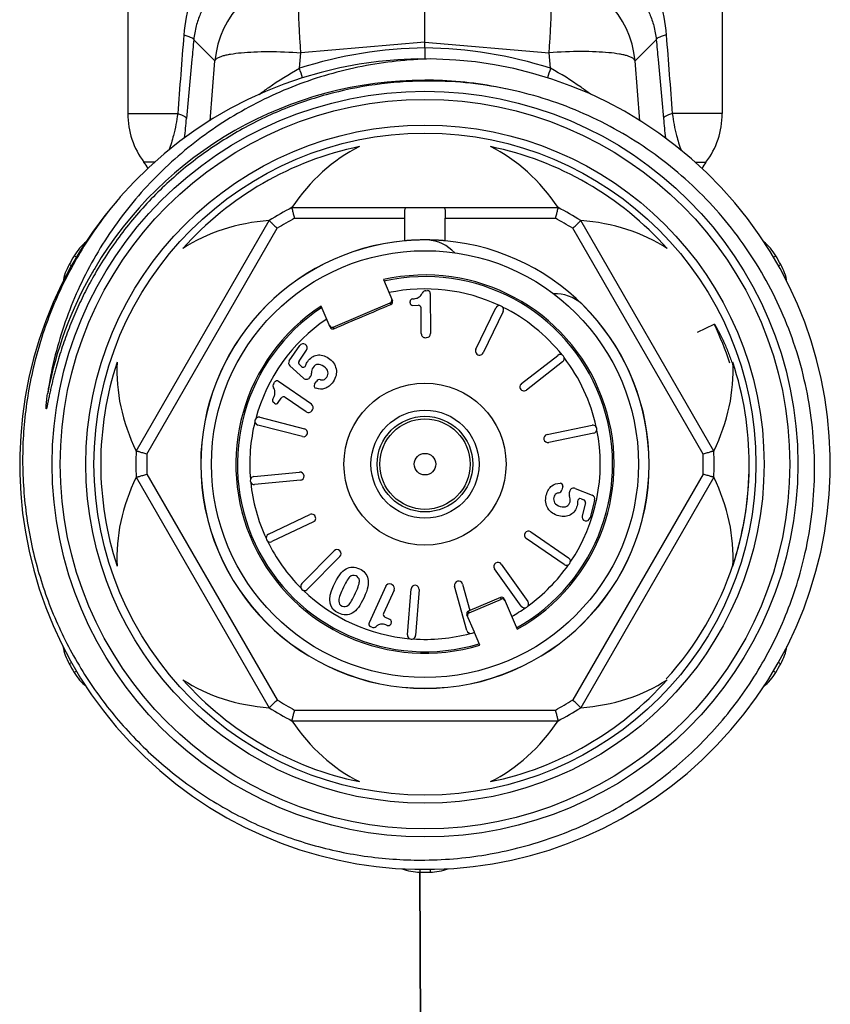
# Model space of a CAD drawing. Header units: millimetres. Extents: x 14365 to 105143, y -126377 to -22383.
# Tile 169 of 191: x 78651 to 78681, y -123341 to -123304. Entities that reach past the tile are written whole.
import ezdxf

# ---------------------------------------------------------------- set-up
doc = ezdxf.new("R2010")
doc.units = ezdxf.units.MM
doc.layers.add('UT_SCHÉMA_PŘÍVOD', color=10, linetype='Continuous', lineweight=35)

msp = doc.modelspace()

# ---------------------------------------------------------------- linework, layer by layer
at = {"color": 0, "linetype": 'Continuous', "lineweight": -2}
for p, q in [((78654.54, -123300.463), (78654.54, -123307.547)), ((78676.54, -123300.463), (78676.54, -123307.547)), ((78665.54, -123304.899), (78665.54, -123302.02)), ((78657.767, -123305.59), (78656.983, -123304.81)), ((78665.54, -123304.899), (78660.946, -123305.29)), ((78665.54, -123305.116), (78665.54, -123304.899)), ((78665.54, -123304.899), (78670.135, -123305.29)), ((78673.314, -123305.59), (78674.098, -123304.81)), ((78660.899, -123305.869), (78660.946, -123305.29)), ((78665.54, -123305.116), (78665.54, -123305.519)), ((78670.182, -123305.869), (78670.135, -123305.29)), ((78657.586, -123307.809), (78657.767, -123305.59)), ((78673.495, -123307.809), (78673.314, -123305.59)), ((78654.54, -123307.547), (78656.387, -123307.547)), ((78676.54, -123307.547), (78674.694, -123307.547)), ((78655.534, -123309.347), (78655.14, -123309.347)), ((78675.541, -123309.347), (78675.94, -123309.347)), ((78660.617, -123311.019), (78670.464, -123311.019)), ((78660.716, -123311.419), (78664.792, -123311.419)), ((78664.792, -123312.253), (78664.792, -123311.419)), ((78666.289, -123312.253), (78666.289, -123311.419)), ((78666.289, -123311.419), (78670.365, -123311.419)), ((78654.852, -123320.033), (78659.775, -123311.505)), ((78655.247, -123320.147), (78660.072, -123311.79)), ((78675.834, -123320.147), (78671.009, -123311.79)), ((78676.229, -123320.033), (78671.306, -123311.505)), ((78652.647, -123312.861), (78652.558, -123312.808)), ((78678.433, -123312.862), (78678.523, -123312.808)), ((78652.463, -123313.182), (78652.371, -123313.131)), ((78678.62, -123313.181), (78678.71, -123313.131)), ((78664, -123313.69), (78664.334, -123314.477)), ((78665.574, -123314.099), (78665.634, -123314.098)), ((78665.734, -123314.197), (78665.747, -123315.686)), ((78662.032, -123315.454), (78661.699, -123314.667)), ((78662.138, -123315.445), (78664.255, -123314.546)), ((78664.281, -123314.608), (78664.255, -123314.546)), ((78664.988, -123314.543), (78664.988, -123314.501)), ((78665.089, -123314.642), (78665.292, -123314.64)), ((78665.402, -123315.689), (78665.393, -123314.739)), ((78667.424, -123316.268), (78668.163, -123314.736)), ((78668.434, -123314.866), (78667.695, -123316.398)), ((78662.138, -123315.445), (78662.164, -123315.507)), ((78675.62, -123315.637), (78676.241, -123315.336)), ((78665.553, -123315.838), (78665.599, -123315.837)), ((78660.519, -123316.689), (78660.905, -123316.127)), ((78660.878, -123316.705), (78661.157, -123316.3)), ((78669.11, -123317.539), (78670.451, -123316.492)), ((78661.048, -123317.341), (78660.542, -123316.885)), ((78660.968, -123316.903), (78660.894, -123316.836)), ((78670.635, -123316.729), (78669.295, -123317.776)), ((78661.268, -123317.32), (78661.315, -123317.258)), ((78659.94, -123317.531), (78659.974, -123317.483)), ((78661.34, -123318.3), (78660.113, -123317.457)), ((78661.455, -123317.56), (78661.526, -123317.456)), ((78661.144, -123318.585), (78660.361, -123318.047)), ((78659.968, -123318.266), (78659.933, -123318.242)), ((78660.107, -123318.24), (78660.222, -123318.073)), ((78661.352, -123318.547), (78661.378, -123318.509)), ((78661.003, -123319.5), (78659.357, -123319.075)), ((78659.432, -123318.784), (78661.079, -123319.21)), ((78670.06, -123319.426), (78671.725, -123319.079)), ((78671.786, -123319.373), (78670.121, -123319.719)), ((78655.247, -123320.89), (78660.072, -123329.247)), ((78659.207, -123320.978), (78660.9, -123320.815)), ((78675.834, -123320.89), (78671.009, -123329.247)), ((78654.852, -123321.005), (78659.775, -123329.533)), ((78660.929, -123321.114), (78659.236, -123321.277)), ((78676.229, -123321.005), (78671.306, -123329.533)), ((78670.641, -123321.349), (78670.61, -123321.471)), ((78670.899, -123321.511), (78670.876, -123321.585)), ((78671.099, -123321.416), (78671.73, -123321.671)), ((78671.324, -123321.8), (78671.416, -123321.837)), ((78671.476, -123321.955), (78671.352, -123322.431)), ((78671.819, -123321.848), (78671.648, -123322.508)), ((78659.746, -123323.116), (78661.281, -123322.384)), ((78661.41, -123322.655), (78659.875, -123323.387)), ((78669.456, -123323.028), (78670.857, -123323.991)), ((78670.687, -123324.238), (78669.286, -123323.275)), ((78660.984, -123324.942), (78662.176, -123323.729)), ((78662.39, -123323.939), (78661.198, -123325.152)), ((78668.361, -123324.215), (78669.349, -123325.6)), ((78669.105, -123325.774), (78668.117, -123324.39)), ((78664.325, -123324.986), (78664.284, -123324.967)), ((78666.927, -123324.957), (78667.198, -123325.934)), ((78664.085, -123325.041), (78663.468, -123326.396)), ((78664.4, -123325.185), (78664.006, -123326.049)), ((78664.893, -123326.836), (78665.026, -123325.14)), ((78665.325, -123325.164), (78665.192, -123326.859)), ((78667.092, -123326.676), (78666.638, -123325.037)), ((78667.169, -123326.02), (78668.366, -123325.512)), ((78668.34, -123325.45), (78667.198, -123325.934)), ((78668.366, -123325.512), (78668.34, -123325.45)), ((78668.471, -123325.503), (78668.95, -123326.632)), ((78667.199, -123325.938), (78667.144, -123325.961)), ((78667.144, -123325.961), (78667.169, -123326.02)), ((78664.24, -123326.266), (78664.055, -123326.181)), ((78664.29, -123326.398), (78664.272, -123326.436)), ((78667.367, -123326.742), (78667.092, -123326.092)), ((78663.571, -123326.553), (78663.517, -123326.528)), ((78667.373, -123326.754), (78667.277, -123326.781)), ((78667.569, -123327.218), (78667.373, -123326.754)), ((78652.461, -123327.856), (78652.371, -123327.907)), ((78678.619, -123327.856), (78678.71, -123327.907)), ((78652.648, -123328.176), (78652.558, -123328.23)), ((78678.433, -123328.176), (78678.523, -123328.23)), ((78660.716, -123329.619), (78670.365, -123329.619)), ((78660.617, -123330.019), (78670.464, -123330.019)), ((78665.355, -123335.513), (78665.354, -123335.618)), ((78665.726, -123335.513), (78665.727, -123335.618))]:
    msp.add_line(p, q, dxfattribs=at)
for radius in [13.8, 13.5, 12.55, 12.25, 7.9, 3, 2, 1.77, 1.673, 0.4]:
    msp.add_circle((78665.54, -123320.519), radius, dxfattribs=at)
for centre, radius, start, end in [((78661.256, -123305.9), 3.503, 95.0702, 174.9331), ((78669.825, -123305.9), 3.503, 5.0669, 84.9298), ((78665.715, -123320.864), 15.75, 90.6339, 107.8048), ((78665.366, -123320.864), 15.75, 72.1952, 89.3661), ((78665.54, -123320.519), 15, 139.2303, 138.8082), ((78606.889, -123322.866), 56.621, 17.0913, 17.4689), ((78724.201, -123322.869), 56.63, 162.5311, 162.9081), ((78665.54, -123320.519), 14.21, 90.002, 149.3478), ((78665.541, -123320.489), 14.18, 89.4131, 90.0033), ((78665.67, -123320.64), 14.302, 78.4831, 90.5187), ((78665.54, -123320.525), 14.216, 78.6748, 89.4107), ((78657.54, -123307.547), 3, 180, 216.8699), ((78584.238, -123301.031), 72.784, 354.15434, 354.72585), ((78746.833, -123301.032), 72.775, 185.27414, 185.84724), ((78673.54, -123307.547), 3, 323.1301, 0), ((78665.54, -123320.519), 12, 101.6766, 138.3234), ((78665.54, -123320.519), 12, 41.6766, 78.3234), ((78653.54, -123310.547), 2, 29.1836, 36.8699), ((78677.54, -123310.547), 2, 143.1301, 150.8636), ((78665.54, -123320.519), 10.7, 117.3956, 122.6044), ((78665.54, -123320.519), 10.7, 57.3956, 62.6044), ((78665.54, -123320.519), 10.3, 117.9331, 122.0669), ((78665.54, -123320.519), 10.3, 57.9331, 62.0669), ((78654.277, -123313.829), 2, 129.629, 149.292), ((78665.54, -123320.519), 8.3, 95.1728, 180), ((78665.54, -123320.519), 8.295, 95.1842, 180), ((78665.54, -123313.719), 1.5, 42.7113, 86.5541), ((78665.54, -123320.519), 8.3, 0, 84.8272), ((78676.804, -123313.829), 2, 30.708, 50.3124), ((78665.54, -123320.519), 15.1, 149.292, 150.708), ((78665.54, -123320.519), 15.1, 29.292, 30.708), ((78654.115, -123314.11), 2, 150.708, 170.3287), ((78665.519, -123320.507), 14.185, 149.3461, 150.007), ((78676.965, -123314.11), 2, 9.5991, 29.292), ((78665.541, -123320.519), 14.21, 150.0079, 169.3258), ((78665.54, -123320.519), 7, 299.1506, 102.7134), ((78665.54, -123320.519), 6.942, 299.202, 102.627), ((78665.54, -123320.519), 6.486, 64.7815, 101.8882), ((78665.088, -123314.5), 0.1, 93.504, 180.5), ((78665.576, -123314.249), 0.15, 90.5, 158.8914), ((78665.634, -123314.198), 0.1, 0.5, 90.5), ((78670.349, -123315.71), 1.5, 48.4459, 91.9926), ((78665.54, -123320.519), 7, 123.2866, 286.8494), ((78665.54, -123320.519), 6.942, 123.373, 286.798), ((78664.242, -123314.516), 0.1, 293.0502, 23.0616), ((78665.088, -123314.542), 0.1, 180.5, 270.5), ((78665.293, -123314.74), 0.1, 0.5, 90.5), ((78668.298, -123314.801), 0.15, 334.25, 154.25), ((78665.54, -123320.519), 6.486, 38.5315, 63.7185), ((78665.54, -123320.519), 8.295, 0, 45.6222), ((78665.54, -123320.519), 6.486, 124.1118, 164.9685), ((78662.125, -123315.415), 0.1, 202.9384, 292.9498), ((78665.521, -123320.526), 11.91, 18.3386, 25.8345), ((78665.552, -123315.688), 0.15, 180.5, 270.5), ((78665.597, -123315.687), 0.15, 270.5, 0.5), ((78661.029, -123316.212), 0.15, 325.5, 145.5), ((78667.56, -123316.333), 0.15, 154.25, 334.25), ((78670.543, -123316.61), 0.15, 308, 128), ((78665.54, -123320.519), 6.486, 12.2815, 37.4685), ((78665.54, -123320.519), 12, 161.6766, 198.3234), ((78660.643, -123316.774), 0.15, 145.5, 227.948), ((78660.961, -123316.762), 0.1, 145.5, 227.9551), ((78661.035, -123316.829), 0.1, 227.9551, 342.887), ((78665.54, -123320.519), 12, 341.6766, 18.3234), ((78661.149, -123317.23), 0.15, 227.948, 322.9906), ((78661.195, -123317.168), 0.15, 322.9906, 6.2843), ((78660.064, -123317.616), 0.15, 145.5, 213.8914), ((78660.056, -123317.539), 0.1, 55.5, 145.5), ((78661.537, -123317.617), 0.1, 145.5, 252.8727), ((78661.65, -123317.541), 0.15, 80.8809, 145.5), ((78669.203, -123317.658), 0.15, 128, 308), ((78660.304, -123318.129), 0.1, 55.5, 145.5), ((78659.99, -123318.16), 0.1, 148.504, 235.5), ((78660.024, -123318.184), 0.1, 235.5, 325.5), ((78661.255, -123318.424), 0.15, 325.5, 55.5), ((78659.394, -123318.929), 0.15, 75.5, 255.5), ((78661.229, -123318.462), 0.15, 235.5, 325.5), ((78665.54, -123320.519), 6.486, 166.0315, 184.9685), ((78671.756, -123319.226), 0.15, 281.75, 101.75), ((78661.041, -123319.355), 0.15, 255.5, 75.5), ((78670.091, -123319.572), 0.15, 101.75, 281.75), ((78665.54, -123320.519), 6.486, 326.0315, 11.2185), ((78665.54, -123320.519), 10.7, 177.3956, 182.6044), ((78665.54, -123320.519), 10.3, 177.9331, 182.0669), ((78665.54, -123320.519), 10.3, 357.9331, 2.0669), ((78665.54, -123320.519), 10.7, 357.3956, 2.6044), ((78665.54, -123320.519), 8.3, 180, 0), ((78665.54, -123320.519), 8.295, 180, 0), ((78665.85, -123320.543), 11.69, 358.1985, 359.7691), ((78665.875, -123320.543), 11.664, 0.7643, 1.4862), ((78665.866, -123320.543), 11.673, 0.0887, 0.7643), ((78665.861, -123320.543), 11.679, 359.7694, 0.0888), ((78660.914, -123320.964), 0.15, 275.5, 95.5), ((78665.83, -123320.542), 11.71, 355.8618, 357.9431), ((78665.841, -123320.543), 11.698, 357.9435, 358.1987), ((78659.221, -123321.127), 0.15, 95.5, 275.5), ((78665.54, -123320.519), 6.486, 186.0315, 204.9685), ((78670.545, -123321.324), 0.1, 345.5, 92.8727), ((78670.465, -123321.433), 0.15, 280.8809, 345.5), ((78671.02, -123321.629), 0.15, 162.9906, 206.2843), ((78671.042, -123321.555), 0.15, 67.948, 162.9906), ((78671.674, -123321.81), 0.15, 345.5, 67.948), ((78665.81, -123320.541), 11.729, 353.8837, 355.3589), ((78665.819, -123320.541), 11.721, 355.359, 355.862), ((78671.286, -123321.893), 0.1, 67.9551, 182.8871), ((78671.379, -123321.93), 0.1, 345.5, 67.9551), ((78665.792, -123320.539), 11.747, 351.9711, 353.8836), ((78661.346, -123322.52), 0.15, 295.5, 115.5), ((78665.774, -123320.536), 11.766, 350.1203, 351.4778), ((78665.783, -123320.537), 11.757, 351.4779, 351.9713), ((78671.503, -123322.47), 0.15, 165.5, 345.5), ((78665.734, -123320.527), 11.807, 341.7627, 350.1126), ((78659.811, -123323.252), 0.15, 115.5, 295.5), ((78669.371, -123323.151), 0.15, 55.5, 235.5), ((78665.54, -123320.519), 6.486, 206.0315, 224.9685), ((78662.283, -123323.834), 0.15, 315.5, 135.5), ((78668.239, -123324.302), 0.15, 35.5, 215.5), ((78665.54, -123320.519), 6.486, 306.0315, 324.9685), ((78670.772, -123324.115), 0.15, 235.5, 55.5), ((78665.726, -123320.524), 11.816, 317.7447, 341.759), ((78661.091, -123325.047), 0.15, 135.5, 315.5), ((78664.221, -123325.103), 0.15, 65.5, 155.5), ((78666.782, -123324.997), 0.15, 15.5, 195.5), ((78665.54, -123320.519), 6.486, 226.0315, 264.9685), ((78664.263, -123325.122), 0.15, 335.5, 65.5), ((78665.176, -123325.152), 0.15, 355.5, 175.5), ((78668.379, -123325.542), 0.1, 22.9368, 112.9569), ((78669.227, -123325.687), 0.15, 215.5, 35.5), ((78664.097, -123326.09), 0.1, 155.5, 245.5), ((78667.184, -123326.053), 0.1, 113.0431, 203.0632), ((78665.54, -123320.519), 6.486, 299.6402, 304.9685), ((78663.559, -123326.437), 0.1, 155.5, 245.5), ((78664.199, -123326.357), 0.1, 335.5, 65.5), ((78663.633, -123326.416), 0.15, 245.5, 313.8914), ((78664.181, -123326.395), 0.1, 248.504, 335.5), ((78665.54, -123320.519), 6.486, 266.0315, 284.9685), ((78667.237, -123326.636), 0.15, 195.5, 285.5), ((78665.042, -123326.848), 0.15, 175.5, 355.5), ((78654.115, -123326.928), 2, 189.5598, 209.292), ((78676.965, -123326.928), 2, 330.708, 350.3043), ((78665.54, -123320.519), 15.1, 209.292, 210.708), ((78654.277, -123327.209), 2, 210.708, 230.3412), ((78676.804, -123327.209), 2, 309.7718, 329.292), ((78665.54, -123320.519), 15.1, 329.292, 330.708), ((78665.54, -123320.519), 12, 221.6766, 258.3234), ((78665.54, -123320.519), 12, 281.6766, 318.3234), ((78665.54, -123320.519), 10.3, 237.9331, 242.0669), ((78665.54, -123320.519), 10.3, 297.9331, 302.0669), ((78665.54, -123320.519), 10.7, 237.3956, 242.6044), ((78665.54, -123320.519), 10.7, 297.3956, 302.6044), ((78665.379, -123333.618), 2, 249.737, 269.292), ((78665.702, -123333.618), 2, 270.708, 290.2622), ((78665.54, -123320.519), 15.1, 269.292, 270.708)]:
    msp.add_arc(centre, radius, start, end, dxfattribs=at)
for centre, major_axis, ratio, start_param, end_param in [((78665.54, -123316.002), (0, -7.823), 0.816497, -2.751544, -2.261468), ((78665.54, -123316.002), (0, -7.823), 0.816497, 2.261468, 2.751544), ((78661.629, -123318.261), (6.775, -3.911), 0.816497, -4.021717, -3.531642), ((78669.452, -123318.261), (6.775, 3.911), 0.816497, 0.390049, 0.880125), ((78664.216, -123314.454), (0.0391, -0.0921), 0.999848, 0, 1.387806), ((78662.098, -123315.353), (-0.0391, 0.0921), 0.999848, 7.853982, 9.424778), ((78661.629, -123318.261), (6.775, -3.911), 0.816497, -2.751544, -2.261468), ((78669.452, -123318.261), (6.775, 3.911), 0.816497, -0.880125, -0.390049), ((78661.629, -123322.777), (6.775, 3.911), 0.816497, -4.021717, -3.531642), ((78669.452, -123322.777), (6.775, -3.911), 0.816497, 0.390049, 0.880125), ((78668.405, -123325.604), (0.0391, -0.0921), 0.999848, 7.853982, 9.424778), ((78667.208, -123326.112), (-0.0391, 0.0921), 0.999848, 6.283185, 7.670991), ((78661.629, -123322.777), (6.775, 3.911), 0.816497, -2.751544, -2.261468), ((78669.452, -123322.777), (6.775, -3.911), 0.816497, -0.880125, -0.390049), ((78665.54, -123325.035), (0, -7.823), 0.816497, -0.880125, -0.390049), ((78665.54, -123325.035), (0, -7.823), 0.816497, 0.390049, 0.880125)]:
    msp.add_ellipse(centre, major_axis=major_axis, ratio=ratio, start_param=start_param, end_param=end_param, dxfattribs=at)
for points, knots in [([(78658.973, -123300.463), (78658.645, -123300.675), (78658.191, -123301.059), (78657.687, -123301.666), (78657.24, -123302.348), (78656.811, -123303.332), (78656.649, -123304.19), (78656.614, -123304.636)], [0, 0, 0, 0, 0.236383, 0.355525, 0.47665, 0.72911, 1, 1, 1, 1]), ([(78672.108, -123300.463), (78672.436, -123300.675), (78672.89, -123301.059), (78673.394, -123301.666), (78673.841, -123302.348), (78674.27, -123303.332), (78674.432, -123304.19), (78674.467, -123304.636)], [0, 0, 0, 0, 0.236383, 0.355525, 0.47665, 0.72911, 1, 1, 1, 1]), ([(78658.789, -123302.187), (78658.567, -123302.305), (78658.143, -123302.587), (78657.6, -123303.15), (78657.252, -123303.743), (78657.056, -123304.313), (78656.999, -123304.638), (78656.983, -123304.81)], [0, 0, 0, 0, 0.227856, 0.45619, 0.703057, 0.843391, 1, 1, 1, 1]), ([(78672.292, -123302.187), (78672.514, -123302.305), (78672.937, -123302.587), (78673.481, -123303.15), (78673.829, -123303.743), (78674.025, -123304.313), (78674.082, -123304.638), (78674.098, -123304.81)], [0, 0, 0, 0, 0.227856, 0.45619, 0.703057, 0.843391, 1, 1, 1, 1]), ([(78660.946, -123305.29), (78660.933, -123305.1), (78660.909, -123304.731), (78660.881, -123304.199), (78660.864, -123303.716), (78660.858, -123303.295), (78660.862, -123302.989), (78660.871, -123302.785), (78660.88, -123302.664), (78660.892, -123302.566), (78660.906, -123302.492), (78660.922, -123302.442), (78660.937, -123302.416), (78660.946, -123302.411)], [0, 0, 0, 0, 0.197448, 0.383206, 0.551789, 0.698562, 0.819359, 0.86896, 0.910905, 0.944973, 0.971014, 0.989114, 1, 1, 1, 1]), ([(78670.135, -123305.29), (78670.148, -123305.1), (78670.172, -123304.731), (78670.2, -123304.199), (78670.217, -123303.716), (78670.223, -123303.295), (78670.219, -123302.989), (78670.21, -123302.785), (78670.201, -123302.664), (78670.189, -123302.566), (78670.175, -123302.492), (78670.159, -123302.442), (78670.144, -123302.416), (78670.135, -123302.411)], [0, 0, 0, 0, 0.197448, 0.383206, 0.551789, 0.698562, 0.819359, 0.86896, 0.910905, 0.944973, 0.971014, 0.989114, 1, 1, 1, 1]), ([(78656.614, -123304.636), (78656.666, -123304.65), (78656.756, -123304.676), (78656.871, -123304.72), (78656.945, -123304.759), (78656.98, -123304.794), (78656.983, -123304.81)], [0, 0, 0, 0, 0.384383, 0.679056, 0.881179, 1, 1, 1, 1]), ([(78656.983, -123304.81), (78656.96, -123305.053), (78656.871, -123306.023), (78656.782, -123306.994), (78656.714, -123307.721)], [0, 0, 0, 0, 0.250129, 1, 1, 1, 1]), ([(78674.467, -123304.636), (78674.415, -123304.65), (78674.325, -123304.676), (78674.21, -123304.72), (78674.135, -123304.759), (78674.101, -123304.794), (78674.098, -123304.81)], [0, 0, 0, 0, 0.384383, 0.679056, 0.881179, 1, 1, 1, 1]), ([(78674.098, -123304.81), (78674.121, -123305.053), (78674.21, -123306.023), (78674.299, -123306.994), (78674.367, -123307.721)], [0, 0, 0, 0, 0.250129, 1, 1, 1, 1]), ([(78657.767, -123305.59), (78657.779, -123305.549), (78657.842, -123305.495), (78657.943, -123305.445), (78658.055, -123305.406), (78658.192, -123305.371), (78658.421, -123305.326), (78658.763, -123305.285), (78659.23, -123305.256), (78659.967, -123305.242), (78660.547, -123305.264), (78660.946, -123305.29)], [0, 0, 0, 0, 0.039817, 0.069007, 0.10527, 0.148712, 0.19925, 0.320444, 0.465743, 0.630843, 1, 1, 1, 1]), ([(78673.314, -123305.59), (78673.302, -123305.549), (78673.239, -123305.495), (78673.138, -123305.445), (78673.026, -123305.406), (78672.889, -123305.371), (78672.66, -123305.326), (78672.318, -123305.285), (78671.851, -123305.256), (78671.114, -123305.242), (78670.534, -123305.264), (78670.135, -123305.29)], [0, 0, 0, 0, 0.039817, 0.069007, 0.10527, 0.148712, 0.19925, 0.320444, 0.465743, 0.630843, 1, 1, 1, 1]), ([(78665.752, -123305.52), (78664.902, -123305.54), (78663.2, -123305.726), (78660.737, -123306.435), (78658.814, -123307.372), (78657.392, -123308.311), (78656.056, -123309.37), (78654.569, -123310.906), (78653.375, -123312.681), (78652.619, -123314.208), (78652.002, -123315.796), (78651.701, -123317.045), (78651.576, -123317.887)], [0, 0, 0, 0, 0.124979, 0.249957, 0.37493, 0.437476, 0.500021, 0.624989, 0.749955, 0.812492, 0.87504, 1, 1, 1, 1]), ([(78659.409, -123306.833), (78659.524, -123306.745), (78660, -123306.393), (78660.504, -123306.079), (78660.899, -123305.869)], [0, 0, 0, 0, 0.24471, 1, 1, 1, 1]), ([(78671.662, -123306.825), (78671.547, -123306.738), (78671.075, -123306.389), (78670.574, -123306.077), (78670.182, -123305.869)], [0, 0, 0, 0, 0.244791, 1, 1, 1, 1]), ([(78665.54, -123306.339), (78664.924, -123306.344), (78663.691, -123306.435), (78661.876, -123306.811), (78660.124, -123307.418), (78658.466, -123308.247), (78656.93, -123309.283), (78655.541, -123310.511), (78654.323, -123311.907), (78653.638, -123312.935), (78653.33, -123313.469)], [0, 0, 0, 0, 0.125039, 0.250061, 0.375073, 0.500072, 0.625063, 0.750047, 0.875026, 1, 1, 1, 1]), ([(78679.576, -123323.963), (78679.794, -123323.034), (78680.045, -123321.128), (78679.85, -123318.256), (78679.09, -123315.477), (78677.795, -123312.905), (78676.014, -123310.641), (78673.818, -123308.776), (78671.296, -123307.388), (78669.46, -123306.816), (78668.526, -123306.626)], [0, 0, 0, 0, 0.125004, 0.250009, 0.375009, 0.50001, 0.625011, 0.750011, 0.875, 1, 1, 1, 1]), ([(78656.387, -123307.547), (78656.352, -123307.818), (78656.266, -123308.277), (78656.127, -123308.723), (78656.058, -123308.902)], [0, 0, 0, 0, 0.587244, 1, 1, 1, 1]), ([(78656.387, -123307.547), (78656.433, -123307.561), (78656.514, -123307.587), (78656.616, -123307.631), (78656.683, -123307.671), (78656.712, -123307.706), (78656.714, -123307.721)], [0, 0, 0, 0, 0.378625, 0.670226, 0.873611, 1, 1, 1, 1]), ([(78674.694, -123307.547), (78674.648, -123307.561), (78674.567, -123307.587), (78674.465, -123307.631), (78674.398, -123307.671), (78674.369, -123307.706), (78674.367, -123307.721)], [0, 0, 0, 0, 0.378625, 0.670226, 0.873611, 1, 1, 1, 1]), ([(78674.694, -123307.547), (78674.729, -123307.819), (78674.815, -123308.278), (78674.954, -123308.725), (78675.023, -123308.904)], [0, 0, 0, 0, 0.58743, 1, 1, 1, 1]), ([(78654.253, -123310.64), (78653.793, -123311.177), (78652.948, -123312.316), (78651.935, -123314.186), (78651.196, -123316.182), (78650.747, -123318.261), (78650.598, -123320.383), (78650.752, -123322.505), (78651.206, -123324.583), (78651.951, -123326.576), (78652.972, -123328.442), (78654.25, -123330.143), (78655.758, -123331.643), (78657.466, -123332.912), (78659.338, -123333.923), (78661.335, -123334.655), (78663.417, -123335.092), (78664.834, -123335.18), (78665.54, -123335.172)], [0, 0, 0, 0, 0.062494, 0.125002, 0.187498, 0.249999, 0.3125, 0.375, 0.437499, 0.499998, 0.562499, 0.625002, 0.687503, 0.750001, 0.812501, 0.874997, 0.937507, 1, 1, 1, 1]), ([(78660.716, -123311.419), (78660.709, -123311.393), (78660.697, -123311.343), (78660.679, -123311.27), (78660.662, -123311.202), (78660.649, -123311.15), (78660.64, -123311.112), (78660.634, -123311.089), (78660.629, -123311.068), (78660.625, -123311.051), (78660.622, -123311.039), (78660.62, -123311.031), (78660.619, -123311.027), (78660.618, -123311.024), (78660.618, -123311.021), (78660.617, -123311.02), (78660.617, -123311.019), (78660.617, -123311.019)], [0, 0, 0, 0, 0.192194, 0.37797, 0.549967, 0.701873, 0.768403, 0.827666, 0.878994, 0.921856, 0.955733, 0.969154, 0.980187, 0.98881, 0.995001, 0.998738, 1, 1, 1, 1]), ([(78664.79, -123311.225), (78664.79, -123311.196), (78664.791, -123311.155), (78664.797, -123311.103), (78664.806, -123311.066), (78664.824, -123311.034), (78664.854, -123311.02), (78664.869, -123311.019), (78664.877, -123311.019)], [0, 0, 0, 0, 0.351227, 0.497304, 0.621768, 0.815461, 0.903944, 1, 1, 1, 1]), ([(78666.204, -123311.019), (78666.212, -123311.019), (78666.227, -123311.02), (78666.257, -123311.034), (78666.275, -123311.066), (78666.284, -123311.103), (78666.29, -123311.155), (78666.29, -123311.196), (78666.29, -123311.225)], [0, 0, 0, 0, 0.096056, 0.184539, 0.378232, 0.502696, 0.648773, 1, 1, 1, 1]), ([(78670.464, -123311.019), (78670.464, -123311.019), (78670.464, -123311.02), (78670.463, -123311.021), (78670.463, -123311.024), (78670.462, -123311.027), (78670.461, -123311.031), (78670.459, -123311.039), (78670.456, -123311.051), (78670.452, -123311.068), (78670.447, -123311.089), (78670.441, -123311.112), (78670.432, -123311.15), (78670.419, -123311.202), (78670.402, -123311.27), (78670.384, -123311.343), (78670.372, -123311.393), (78670.365, -123311.419)], [0, 0, 0, 0, 0.001262, 0.004999, 0.01119, 0.019813, 0.030846, 0.044267, 0.078144, 0.121006, 0.172334, 0.231597, 0.298127, 0.450033, 0.62203, 0.807806, 1, 1, 1, 1]), ([(78664.792, -123311.419), (78664.792, -123311.385), (78664.792, -123311.321), (78664.79, -123311.256), (78664.79, -123311.225)], [0, 0, 0, 0, 0.516422, 1, 1, 1, 1]), ([(78666.29, -123311.225), (78666.29, -123311.256), (78666.289, -123311.321), (78666.289, -123311.385), (78666.289, -123311.419)], [0, 0, 0, 0, 0.483578, 1, 1, 1, 1]), ([(78659.775, -123311.505), (78659.775, -123311.505), (78659.776, -123311.506), (78659.776, -123311.507), (78659.779, -123311.508), (78659.781, -123311.511), (78659.784, -123311.514), (78659.79, -123311.52), (78659.799, -123311.528), (78659.812, -123311.54), (78659.827, -123311.555), (78659.845, -123311.572), (78659.872, -123311.598), (78659.911, -123311.635), (78659.961, -123311.684), (78660.016, -123311.736), (78660.053, -123311.772), (78660.072, -123311.79)], [0, 0, 0, 0, 0.001262, 0.004999, 0.01119, 0.019813, 0.030846, 0.044267, 0.078144, 0.121006, 0.172334, 0.231597, 0.298127, 0.450033, 0.62203, 0.807806, 1, 1, 1, 1]), ([(78671.009, -123311.79), (78671.028, -123311.772), (78671.065, -123311.736), (78671.12, -123311.684), (78671.17, -123311.635), (78671.209, -123311.598), (78671.236, -123311.572), (78671.254, -123311.555), (78671.269, -123311.54), (78671.282, -123311.528), (78671.291, -123311.52), (78671.297, -123311.514), (78671.3, -123311.511), (78671.302, -123311.508), (78671.304, -123311.507), (78671.305, -123311.506), (78671.306, -123311.505), (78671.306, -123311.505)], [0, 0, 0, 0, 0.192194, 0.37797, 0.549967, 0.701873, 0.768403, 0.827666, 0.878994, 0.921856, 0.955733, 0.969154, 0.980187, 0.98881, 0.995001, 0.998738, 1, 1, 1, 1]), ([(78666.29, -123312.253), (78666.29, -123312.253), (78666.29, -123312.253), (78666.289, -123312.253), (78666.288, -123312.253), (78666.286, -123312.253), (78666.282, -123312.252), (78666.275, -123312.252), (78666.267, -123312.251), (78666.258, -123312.25), (78666.246, -123312.249), (78666.227, -123312.248), (78666.2, -123312.246), (78666.162, -123312.243), (78666.118, -123312.24), (78666.069, -123312.237), (78666.015, -123312.233), (78665.934, -123312.229), (78665.824, -123312.225), (78665.685, -123312.221), (78665.54, -123312.22), (78665.396, -123312.221), (78665.257, -123312.225), (78665.147, -123312.229), (78665.066, -123312.233), (78665.012, -123312.237), (78664.963, -123312.24), (78664.919, -123312.243), (78664.881, -123312.246), (78664.854, -123312.248), (78664.835, -123312.249), (78664.823, -123312.25), (78664.814, -123312.251), (78664.806, -123312.252), (78664.799, -123312.252), (78664.795, -123312.253), (78664.793, -123312.253), (78664.792, -123312.253), (78664.791, -123312.253), (78664.791, -123312.253), (78664.79, -123312.253)], [0, 0, 0, 0, 0.000155, 0.000609, 0.001364, 0.00242, 0.005429, 0.009633, 0.015027, 0.021596, 0.029317, 0.038171, 0.05919, 0.08446, 0.113715, 0.146679, 0.18304, 0.222435, 0.308822, 0.402539, 0.500004, 0.597467, 0.691184, 0.777572, 0.816966, 0.853326, 0.886289, 0.915544, 0.940814, 0.961833, 0.970685, 0.978406, 0.984973, 0.990367, 0.994571, 0.99758, 0.998635, 0.99939, 0.999845, 1, 1, 1, 1]), ([(78653.33, -123313.469), (78653.206, -123313.684), (78652.969, -123314.12), (78652.647, -123314.791), (78652.409, -123315.364), (78652.235, -123315.829), (78652.114, -123316.18), (78652.001, -123316.535), (78651.915, -123316.833), (78651.85, -123317.072), (78651.804, -123317.252), (78651.759, -123317.433), (78651.717, -123317.614), (78651.676, -123317.796), (78651.643, -123317.947), (78651.618, -123318.068), (78651.602, -123318.144), (78651.59, -123318.205), (78651.58, -123318.25), (78651.571, -123318.296), (78651.561, -123318.341), (78651.553, -123318.379), (78651.546, -123318.409), (78651.541, -123318.428), (78651.537, -123318.443), (78651.534, -123318.454), (78651.531, -123318.463), (78651.529, -123318.47), (78651.526, -123318.475), (78651.523, -123318.478), (78651.519, -123318.477), (78651.518, -123318.474), (78651.518, -123318.469), (78651.518, -123318.463), (78651.517, -123318.458), (78651.517, -123318.45), (78651.517, -123318.44), (78651.517, -123318.429), (78651.518, -123318.413), (78651.519, -123318.387), (78651.522, -123318.348), (78651.525, -123318.302), (78651.53, -123318.256), (78651.535, -123318.209), (78651.541, -123318.148), (78651.555, -123318.04), (78651.567, -123317.948), (78651.576, -123317.887)], [0, 0, 0, 0, 0.125102, 0.250203, 0.375303, 0.437858, 0.500413, 0.562966, 0.625519, 0.656796, 0.688071, 0.719346, 0.75062, 0.781892, 0.813161, 0.828794, 0.844424, 0.852238, 0.86005, 0.867861, 0.875669, 0.883471, 0.887369, 0.891259, 0.893207, 0.895133, 0.897081, 0.898069, 0.898984, 0.899815, 0.900137, 0.900486, 0.901495, 0.902539, 0.90347, 0.904404, 0.906354, 0.908293, 0.910232, 0.914123, 0.921914, 0.929713, 0.937516, 0.945323, 0.953131, 0.968751, 1, 1, 1, 1]), ([(78676.241, -123315.336), (78676.25, -123315.337), (78676.262, -123315.353), (78676.277, -123315.373), (78676.291, -123315.395), (78676.31, -123315.425), (78676.332, -123315.463), (78676.358, -123315.509), (78676.384, -123315.556), (78676.417, -123315.618), (78676.457, -123315.697), (78676.503, -123315.792), (78676.549, -123315.888), (78676.593, -123315.985), (78676.65, -123316.114), (78676.719, -123316.277), (78676.797, -123316.474), (78676.871, -123316.673), (78676.918, -123316.807), (78676.941, -123316.874)], [0, 0, 0, 0, 0.014835, 0.030379, 0.045973, 0.061583, 0.092826, 0.124084, 0.155349, 0.18662, 0.24917, 0.311728, 0.37429, 0.436856, 0.499424, 0.624562, 0.749705, 0.874851, 1, 1, 1, 1]), ([(78655.247, -123320.147), (78655.222, -123320.14), (78655.172, -123320.126), (78655.099, -123320.105), (78655.032, -123320.085), (78654.981, -123320.07), (78654.944, -123320.06), (78654.921, -123320.053), (78654.9, -123320.047), (78654.884, -123320.042), (78654.872, -123320.039), (78654.864, -123320.036), (78654.86, -123320.035), (78654.856, -123320.034), (78654.854, -123320.033), (78654.852, -123320.033), (78654.852, -123320.032), (78654.852, -123320.033)], [0, 0, 0, 0, 0.192194, 0.37797, 0.549967, 0.701873, 0.768403, 0.827666, 0.878994, 0.921856, 0.955733, 0.969154, 0.980187, 0.98881, 0.995001, 0.998738, 1, 1, 1, 1]), ([(78676.229, -123320.033), (78676.229, -123320.032), (78676.228, -123320.033), (78676.227, -123320.033), (78676.225, -123320.034), (78676.221, -123320.035), (78676.217, -123320.036), (78676.209, -123320.039), (78676.197, -123320.042), (78676.18, -123320.047), (78676.16, -123320.053), (78676.137, -123320.06), (78676.1, -123320.07), (78676.049, -123320.085), (78675.982, -123320.105), (78675.909, -123320.126), (78675.859, -123320.14), (78675.834, -123320.147)], [0, 0, 0, 0, 0.001262, 0.004999, 0.01119, 0.019813, 0.030846, 0.044267, 0.078144, 0.121006, 0.172334, 0.231597, 0.298127, 0.450033, 0.62203, 0.807806, 1, 1, 1, 1]), ([(78654.852, -123321.005), (78654.852, -123321.005), (78654.852, -123321.005), (78654.854, -123321.005), (78654.856, -123321.004), (78654.86, -123321.003), (78654.864, -123321.001), (78654.872, -123320.999), (78654.884, -123320.996), (78654.9, -123320.991), (78654.921, -123320.985), (78654.944, -123320.978), (78654.981, -123320.967), (78655.032, -123320.952), (78655.099, -123320.933), (78655.172, -123320.912), (78655.222, -123320.897), (78655.247, -123320.89)], [0, 0, 0, 0, 0.001262, 0.004999, 0.01119, 0.019813, 0.030846, 0.044267, 0.078144, 0.121006, 0.172334, 0.231597, 0.298127, 0.450033, 0.62203, 0.807806, 1, 1, 1, 1]), ([(78676.229, -123321.005), (78676.229, -123321.005), (78676.228, -123321.005), (78676.227, -123321.005), (78676.225, -123321.004), (78676.221, -123321.003), (78676.217, -123321.001), (78676.209, -123320.999), (78676.197, -123320.996), (78676.18, -123320.991), (78676.16, -123320.985), (78676.137, -123320.978), (78676.1, -123320.967), (78676.049, -123320.952), (78675.982, -123320.933), (78675.909, -123320.912), (78675.859, -123320.897), (78675.834, -123320.89)], [0, 0, 0, 0, 0.001262, 0.004999, 0.01119, 0.019813, 0.030846, 0.044267, 0.078144, 0.121006, 0.172334, 0.231597, 0.298127, 0.450033, 0.62203, 0.807806, 1, 1, 1, 1]), ([(78665.54, -123335.172), (78666.346, -123335.164), (78667.959, -123335.014), (78670.306, -123334.393), (78672.52, -123333.394), (78674.537, -123332.043), (78676.303, -123330.377), (78677.769, -123328.441), (78678.892, -123326.288), (78679.392, -123324.747), (78679.576, -123323.963)], [0, 0, 0, 0, 0.124999, 0.250001, 0.375002, 0.500002, 0.625003, 0.750004, 0.875002, 1, 1, 1, 1]), ([(78660.072, -123329.247), (78660.053, -123329.266), (78660.016, -123329.302), (78659.961, -123329.354), (78659.911, -123329.402), (78659.872, -123329.44), (78659.845, -123329.466), (78659.827, -123329.483), (78659.812, -123329.497), (78659.799, -123329.51), (78659.79, -123329.518), (78659.784, -123329.524), (78659.781, -123329.527), (78659.779, -123329.529), (78659.776, -123329.531), (78659.776, -123329.532), (78659.775, -123329.532), (78659.775, -123329.533)], [0, 0, 0, 0, 0.192194, 0.37797, 0.549967, 0.701873, 0.768403, 0.827666, 0.878994, 0.921856, 0.955733, 0.969154, 0.980187, 0.98881, 0.995001, 0.998738, 1, 1, 1, 1]), ([(78671.306, -123329.533), (78671.306, -123329.532), (78671.305, -123329.532), (78671.304, -123329.531), (78671.302, -123329.529), (78671.3, -123329.527), (78671.297, -123329.524), (78671.291, -123329.518), (78671.282, -123329.51), (78671.269, -123329.497), (78671.254, -123329.483), (78671.236, -123329.466), (78671.209, -123329.44), (78671.17, -123329.402), (78671.12, -123329.354), (78671.065, -123329.302), (78671.028, -123329.266), (78671.009, -123329.247)], [0, 0, 0, 0, 0.001262, 0.004999, 0.01119, 0.019813, 0.030846, 0.044267, 0.078144, 0.121006, 0.172334, 0.231597, 0.298127, 0.450033, 0.62203, 0.807806, 1, 1, 1, 1]), ([(78660.617, -123330.019), (78660.617, -123330.019), (78660.617, -123330.018), (78660.618, -123330.017), (78660.618, -123330.014), (78660.619, -123330.011), (78660.62, -123330.006), (78660.622, -123329.998), (78660.625, -123329.986), (78660.629, -123329.969), (78660.634, -123329.949), (78660.64, -123329.925), (78660.649, -123329.888), (78660.662, -123329.836), (78660.679, -123329.768), (78660.697, -123329.695), (78660.709, -123329.644), (78660.716, -123329.619)], [0, 0, 0, 0, 0.001262, 0.004999, 0.01119, 0.019813, 0.030846, 0.044267, 0.078144, 0.121006, 0.172334, 0.231597, 0.298127, 0.450033, 0.62203, 0.807806, 1, 1, 1, 1]), ([(78670.365, -123329.619), (78670.372, -123329.644), (78670.384, -123329.695), (78670.402, -123329.768), (78670.419, -123329.836), (78670.432, -123329.888), (78670.441, -123329.925), (78670.447, -123329.949), (78670.452, -123329.969), (78670.456, -123329.986), (78670.459, -123329.998), (78670.461, -123330.006), (78670.462, -123330.011), (78670.463, -123330.014), (78670.463, -123330.017), (78670.464, -123330.018), (78670.464, -123330.019), (78670.464, -123330.019)], [0, 0, 0, 0, 0.192194, 0.37797, 0.549967, 0.701873, 0.768403, 0.827666, 0.878994, 0.921856, 0.955733, 0.969154, 0.980187, 0.98881, 0.995001, 0.998738, 1, 1, 1, 1])]:
    msp.add_open_spline(points, degree=3, knots=knots, dxfattribs=at)
for points in [[(78656.614, -123304.636), (78656.539, -123305.606), (78656.463, -123306.577), (78656.387, -123307.547)], [(78674.467, -123304.636), (78674.542, -123305.606), (78674.618, -123306.577), (78674.694, -123307.547)], [(78665.082, -123314.4), (78665.158, -123314.395), (78665.216, -123314.385), (78665.255, -123314.37)], [(78665.255, -123314.37), (78665.308, -123314.348), (78665.352, -123314.318), (78665.386, -123314.281)], [(78665.386, -123314.281), (78665.405, -123314.26), (78665.422, -123314.231), (78665.436, -123314.195)], [(78662.164, -123315.507), (78662.869, -123315.207), (78663.575, -123314.908), (78664.281, -123314.608)], [(78661.2, -123316.714), (78661.288, -123316.586), (78661.403, -123316.51), (78661.544, -123316.485)], [(78661.544, -123316.485), (78661.686, -123316.461), (78661.827, -123316.495), (78661.967, -123316.591)], [(78661.967, -123316.591), (78662.122, -123316.698), (78662.215, -123316.832), (78662.25, -123316.992)], [(78661.13, -123316.858), (78661.146, -123316.807), (78661.169, -123316.759), (78661.2, -123316.714)], [(78661.398, -123316.94), (78661.353, -123317.005), (78661.336, -123317.075), (78661.344, -123317.151)], [(78661.798, -123316.906), (78661.628, -123316.789), (78661.494, -123316.8), (78661.398, -123316.94)], [(78661.945, -123317.098), (78661.93, -123317.027), (78661.881, -123316.962), (78661.798, -123316.906)], [(78661.782, -123317.393), (78661.828, -123317.382), (78661.868, -123317.35), (78661.904, -123317.297)], [(78661.904, -123317.297), (78661.946, -123317.236), (78661.96, -123317.17), (78661.945, -123317.098)], [(78662.25, -123316.992), (78662.285, -123317.153), (78662.247, -123317.312), (78662.139, -123317.469)], [(78661.674, -123317.393), (78661.718, -123317.4), (78661.754, -123317.4), (78661.782, -123317.393)], [(78662.139, -123317.469), (78662.048, -123317.601), (78661.944, -123317.686), (78661.822, -123317.724)], [(78659.904, -123318.108), (78659.944, -123318.043), (78659.969, -123317.99), (78659.979, -123317.949)], [(78659.981, -123317.791), (78659.975, -123317.763), (78659.961, -123317.733), (78659.939, -123317.7)], [(78659.979, -123317.949), (78659.991, -123317.892), (78659.992, -123317.84), (78659.981, -123317.791)], [(78661.822, -123317.724), (78661.732, -123317.753), (78661.627, -123317.749), (78661.508, -123317.712)], [(78670.03, -123321.669), (78670.07, -123321.514), (78670.139, -123321.398), (78670.24, -123321.32)], [(78670.24, -123321.32), (78670.315, -123321.262), (78670.415, -123321.23), (78670.54, -123321.224)], [(78670.089, -123322.154), (78670.001, -123322.016), (78669.982, -123321.853), (78670.03, -123321.669)], [(78670.391, -123321.618), (78670.352, -123321.644), (78670.325, -123321.688), (78670.309, -123321.75)], [(78670.493, -123321.581), (78670.449, -123321.589), (78670.415, -123321.601), (78670.391, -123321.618)], [(78670.907, -123321.912), (78670.927, -123321.836), (78670.919, -123321.764), (78670.885, -123321.695)], [(78670.309, -123321.75), (78670.291, -123321.822), (78670.3, -123321.889), (78670.339, -123321.951)], [(78670.339, -123321.951), (78670.378, -123322.012), (78670.446, -123322.056), (78670.543, -123322.081)], [(78670.543, -123322.081), (78670.743, -123322.133), (78670.865, -123322.076), (78670.907, -123321.912)], [(78671.17, -123322.057), (78671.131, -123322.207), (78671.05, -123322.318), (78670.925, -123322.39)], [(78671.187, -123321.898), (78671.189, -123321.951), (78671.184, -123322.004), (78671.17, -123322.057)], [(78670.492, -123322.434), (78670.31, -123322.387), (78670.176, -123322.293), (78670.089, -123322.154)], [(78670.925, -123322.39), (78670.801, -123322.461), (78670.657, -123322.477), (78670.492, -123322.434)], [(78662.156, -123325.019), (78662.306, -123324.689), (78662.461, -123324.483), (78662.617, -123324.398)], [(78662.617, -123324.398), (78662.774, -123324.314), (78662.939, -123324.312), (78663.111, -123324.391)], [(78663.111, -123324.391), (78663.282, -123324.469), (78663.388, -123324.591), (78663.428, -123324.758)], [(78662.751, -123324.698), (78662.68, -123324.768), (78662.59, -123324.92), (78662.483, -123325.156)], [(78662.987, -123324.654), (78662.9, -123324.614), (78662.823, -123324.629), (78662.751, -123324.698)], [(78662.971, -123325.287), (78663.074, -123325.06), (78663.121, -123324.907), (78663.112, -123324.826)], [(78663.112, -123324.826), (78663.102, -123324.744), (78663.06, -123324.687), (78662.987, -123324.654)], [(78663.428, -123324.758), (78663.468, -123324.924), (78663.42, -123325.156), (78663.285, -123325.453)], [(78662.346, -123326.038), (78661.985, -123325.873), (78661.922, -123325.533), (78662.156, -123325.019)], [(78662.483, -123325.156), (78662.392, -123325.355), (78662.348, -123325.499), (78662.35, -123325.588)], [(78662.703, -123325.736), (78662.775, -123325.672), (78662.864, -123325.523), (78662.971, -123325.287)], [(78662.35, -123325.588), (78662.352, -123325.676), (78662.392, -123325.739), (78662.47, -123325.774)], [(78663.285, -123325.453), (78663.148, -123325.753), (78663.004, -123325.947), (78662.849, -123326.032)], [(78662.849, -123326.032), (78662.696, -123326.118), (78662.528, -123326.121), (78662.346, -123326.038)], [(78662.47, -123325.774), (78662.554, -123325.813), (78662.631, -123325.8), (78662.703, -123325.736)], [(78663.819, -123326.467), (78663.793, -123326.478), (78663.765, -123326.497), (78663.737, -123326.525)], [(78663.975, -123326.443), (78663.918, -123326.44), (78663.865, -123326.448), (78663.819, -123326.467)], [(78664.145, -123326.488), (78664.074, -123326.46), (78664.017, -123326.445), (78663.975, -123326.443)]]:
    msp.add_open_spline(points, degree=3, dxfattribs=at)
at = {"layer": 'UT_SCHÉMA_PŘÍVOD'}
msp.add_line((78665.354, -123335.618), (78665.54, -123397.204), dxfattribs=at)

doc.saveas('drawing.dxf')
